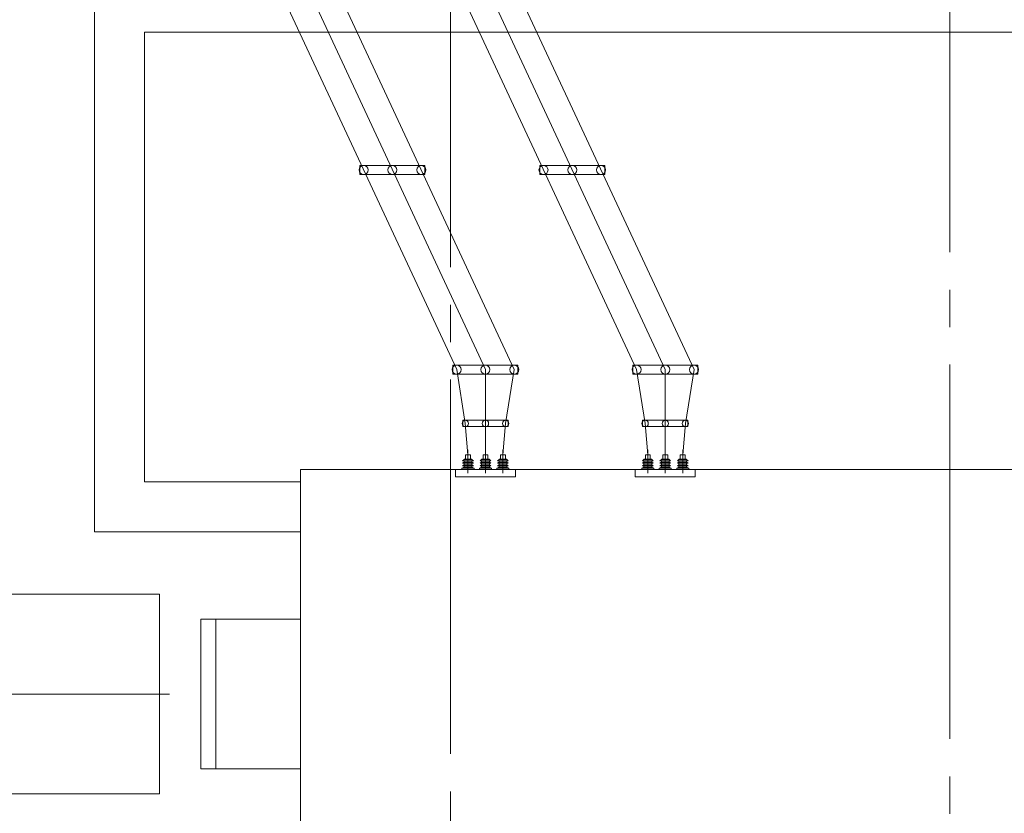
# Model space of a CAD drawing. Header units: millimetres. Extents: x 0 to 420, y 0 to 297.
# Tile 3 of 17: x 80 to 120, y 107 to 139. Entities that reach past the tile are written whole.
import ezdxf

# ---------------------------------------------------------------- set-up
doc = ezdxf.new("R2010")
doc.units = ezdxf.units.MM
doc.linetypes.add('K5LT_AXLED', pattern=[19.5, 15, -1.5, 1.5, -1.5])
doc.linetypes.add('K5LT_THIN', pattern=[0])
doc.layers.add('Ошиновка', color=7, linetype='Continuous', true_color=0xffd700)

# ---------------------------------------------------------------- blocks, each defined once
blk = doc.blocks.new('U35')
at = {"color": 4, "linetype": 'K5LT_THIN', "lineweight": 9, "true_color": 0x00ffff}
for p, q in [((91.6, 121.1), (91.6, 103.1)), ((139.2, 121.1), (91.6, 121.1))]:
    blk.add_line(p, q, dxfattribs=at)
blk = doc.blocks.new('U101')
at = {"color": 4, "linetype": 'K5LT_THIN', "lineweight": 9, "true_color": 0x00ffff}
for p, q in [((87.6, 109.1), (87.6, 115.1)), ((87.6, 115.1), (91.6, 115.1)), ((91.6, 115.1), (91.6, 109.1)), ((91.6, 109.1), (87.6, 109.1))]:
    blk.add_line(p, q, dxfattribs=at)
blk = doc.blocks.new('U313')
at = {"color": 4, "linetype": 'K5LT_THIN', "lineweight": 9, "true_color": 0x00ffff}
for p, q in [((98.3, 121.891), (98.3, 120.945)), ((99, 121.891), (99, 120.945)), ((99.7, 121.891), (99.7, 120.945)), ((98.085, 121.45), (98.144, 121.494)), ((98.085, 121.45), (98.515, 121.45)), ((98.144, 121.516), (98.456, 121.516)), ((98.144, 121.516), (98.456, 121.516)), ((98.144, 121.494), (98.144, 121.516)), ((98.144, 121.494), (98.456, 121.494)), ((98.144, 121.388), (98.144, 121.45)), ((98.203, 121.516), (98.203, 121.688)), ((98.203, 121.688), (98.397, 121.688)), ((98.397, 121.688), (98.397, 121.516)), ((98.456, 121.516), (98.456, 121.494)), ((98.515, 121.45), (98.456, 121.494)), ((98.456, 121.45), (98.456, 121.388)), ((98.785, 121.45), (98.844, 121.494)), ((98.785, 121.45), (99.215, 121.45)), ((98.844, 121.516), (99.156, 121.516)), ((98.844, 121.516), (99.156, 121.516)), ((98.844, 121.494), (98.844, 121.516)), ((98.844, 121.494), (99.156, 121.494)), ((98.844, 121.388), (98.844, 121.45)), ((98.903, 121.516), (98.903, 121.688)), ((98.903, 121.688), (99.097, 121.688)), ((99.097, 121.688), (99.097, 121.516)), ((99.156, 121.516), (99.156, 121.494)), ((99.215, 121.45), (99.156, 121.494)), ((99.156, 121.45), (99.156, 121.388)), ((99.485, 121.45), (99.544, 121.494)), ((99.485, 121.45), (99.915, 121.45)), ((99.544, 121.516), (99.856, 121.516)), ((99.544, 121.516), (99.856, 121.516)), ((99.544, 121.494), (99.544, 121.516)), ((99.544, 121.494), (99.856, 121.494)), ((99.544, 121.388), (99.544, 121.45)), ((99.603, 121.516), (99.603, 121.688)), ((99.603, 121.688), (99.797, 121.688)), ((99.797, 121.688), (99.797, 121.516)), ((99.856, 121.516), (99.856, 121.494)), ((99.915, 121.45), (99.856, 121.494)), ((99.856, 121.45), (99.856, 121.388)), ((97.8, 120.8), (97.8, 121.1)), ((97.8, 121.1), (100.2, 121.1)), ((98.058, 121.1), (98.058, 121.144)), ((98.058, 121.144), (98.542, 121.144)), ((98.542, 121.1), (98.058, 121.1)), ((98.085, 121.344), (98.144, 121.388)), ((98.085, 121.344), (98.515, 121.344)), ((98.085, 121.244), (98.144, 121.288)), ((98.085, 121.244), (98.515, 121.244)), ((98.085, 121.144), (98.144, 121.188)), ((98.085, 121.144), (98.515, 121.144)), ((98.515, 121.144), (98.085, 121.144)), ((98.144, 121.388), (98.456, 121.388)), ((98.144, 121.288), (98.144, 121.344)), ((98.144, 121.288), (98.456, 121.288)), ((98.144, 121.188), (98.144, 121.244)), ((98.144, 121.188), (98.456, 121.188)), ((98.456, 121.144), (98.144, 121.144)), ((98.397, 121.1), (98.203, 121.1)), ((98.515, 121.344), (98.456, 121.388)), ((98.456, 121.344), (98.456, 121.288)), ((98.515, 121.244), (98.456, 121.288)), ((98.456, 121.244), (98.456, 121.188)), ((98.515, 121.144), (98.456, 121.188)), ((98.542, 121.144), (98.542, 121.1)), ((98.758, 121.1), (98.758, 121.144)), ((98.758, 121.144), (99.242, 121.144)), ((99.242, 121.1), (98.758, 121.1)), ((98.785, 121.344), (98.844, 121.388)), ((98.785, 121.344), (99.215, 121.344)), ((98.785, 121.244), (98.844, 121.288)), ((98.785, 121.244), (99.215, 121.244)), ((98.785, 121.144), (98.844, 121.188)), ((98.785, 121.144), (99.215, 121.144)), ((99.215, 121.144), (98.785, 121.144)), ((98.844, 121.388), (99.156, 121.388)), ((98.844, 121.288), (98.844, 121.344)), ((98.844, 121.288), (99.156, 121.288)), ((98.844, 121.188), (98.844, 121.244)), ((98.844, 121.188), (99.156, 121.188)), ((99.156, 121.144), (98.844, 121.144)), ((99.097, 121.1), (98.903, 121.1)), ((99.215, 121.344), (99.156, 121.388)), ((99.156, 121.344), (99.156, 121.288)), ((99.215, 121.244), (99.156, 121.288)), ((99.156, 121.244), (99.156, 121.188)), ((99.215, 121.144), (99.156, 121.188)), ((99.242, 121.144), (99.242, 121.1)), ((99.458, 121.1), (99.458, 121.144)), ((99.458, 121.144), (99.942, 121.144)), ((99.942, 121.1), (99.458, 121.1)), ((99.485, 121.344), (99.544, 121.388)), ((99.485, 121.344), (99.915, 121.344)), ((99.485, 121.244), (99.544, 121.288)), ((99.485, 121.244), (99.915, 121.244)), ((99.485, 121.144), (99.544, 121.188)), ((99.485, 121.144), (99.915, 121.144)), ((99.915, 121.144), (99.485, 121.144)), ((99.544, 121.388), (99.856, 121.388)), ((99.544, 121.288), (99.544, 121.344)), ((99.544, 121.288), (99.856, 121.288)), ((99.544, 121.188), (99.544, 121.244)), ((99.544, 121.188), (99.856, 121.188)), ((99.856, 121.144), (99.544, 121.144)), ((99.797, 121.1), (99.603, 121.1)), ((99.915, 121.344), (99.856, 121.388)), ((99.856, 121.344), (99.856, 121.288)), ((99.915, 121.244), (99.856, 121.288)), ((99.856, 121.244), (99.856, 121.188)), ((99.915, 121.144), (99.856, 121.188)), ((99.942, 121.144), (99.942, 121.1)), ((100.2, 121.1), (100.2, 120.8)), ((100.2, 120.8), (97.8, 120.8))]:
    blk.add_line(p, q, dxfattribs=at)
blk = doc.blocks.new('U314')
at = {"color": 4, "linetype": 'K5LT_THIN', "lineweight": 9, "true_color": 0x00ffff}
for p, q in [((97.7, 125.281), (100.3, 125.281)), ((97.7, 124.918), (97.7, 125.281)), ((100.3, 125.281), (100.3, 124.918)), ((100.3, 124.918), (97.7, 124.918))]:
    blk.add_line(p, q, dxfattribs=at)
for centre, start, end in [((97.849, 125.1), 0, 180), ((97.849, 125.1), 180, 0), ((99, 125.1), 0, 180), ((99, 125.1), 180, 0), ((100.152, 125.1), 0, 180), ((100.152, 125.1), 180, 0)]:
    blk.add_arc(centre, 0.181, start, end, dxfattribs=at)
blk = doc.blocks.new('U315')
at = {"color": 4, "linetype": 'K5LT_THIN', "lineweight": 9, "true_color": 0x00ffff}
for p, q in [((98.09, 123.067), (99.91, 123.067)), ((98.09, 122.813), (98.09, 123.067)), ((99.91, 123.067), (99.91, 122.813)), ((99.91, 122.813), (98.09, 122.813))]:
    blk.add_line(p, q, dxfattribs=at)
for centre, start, end in [((98.194, 122.94), 0, 180), ((99, 122.94), 0, 180), ((99.806, 122.94), 0, 180), ((98.194, 122.94), 180, 0), ((99, 122.94), 180, 0), ((99.806, 122.94), 180, 0)]:
    blk.add_arc(centre, 0.127, start, end, dxfattribs=at)
blk = doc.blocks.new('U316')
at = {"color": 4, "linetype": 'K5LT_THIN', "lineweight": 9, "true_color": 0x00ffff}
for p, q in [((93.976, 133.281), (96.576, 133.281)), ((93.976, 132.918), (93.976, 133.281)), ((96.576, 133.281), (96.576, 132.918)), ((96.576, 132.918), (93.976, 132.918))]:
    blk.add_line(p, q, dxfattribs=at)
for centre, start, end in [((94.124, 133.1), 0, 180), ((95.276, 133.1), 0, 180), ((96.427, 133.1), 0, 180), ((94.124, 133.1), 180, 0), ((95.276, 133.1), 180, 0), ((96.427, 133.1), 180, 0)]:
    blk.add_arc(centre, 0.181, start, end, dxfattribs=at)
blk = doc.blocks.new('U317')
at = {"color": 4, "linetype": 'K5LT_THIN', "lineweight": 9, "true_color": 0x00ffff}
for p, q in [((101.176, 133.281), (103.776, 133.281)), ((101.176, 132.918), (101.176, 133.281)), ((103.776, 133.281), (103.776, 132.918)), ((103.776, 132.918), (101.176, 132.918))]:
    blk.add_line(p, q, dxfattribs=at)
for centre, start, end in [((101.324, 133.1), 0, 180), ((102.476, 133.1), 0, 180), ((103.627, 133.1), 0, 180), ((101.324, 133.1), 180, 0), ((102.476, 133.1), 180, 0), ((103.627, 133.1), 180, 0)]:
    blk.add_arc(centre, 0.181, start, end, dxfattribs=at)
blk = doc.blocks.new('U318')
at = {"color": 4, "linetype": 'K5LT_THIN', "lineweight": 9, "true_color": 0x00ffff}
for p, q in [((105.5, 121.891), (105.5, 120.945)), ((106.2, 121.891), (106.2, 120.945)), ((106.9, 121.891), (106.9, 120.945)), ((105.285, 121.45), (105.344, 121.494)), ((105.285, 121.45), (105.715, 121.45)), ((105.344, 121.516), (105.656, 121.516)), ((105.344, 121.516), (105.656, 121.516)), ((105.344, 121.494), (105.344, 121.516)), ((105.344, 121.494), (105.656, 121.494)), ((105.344, 121.388), (105.344, 121.45)), ((105.403, 121.516), (105.403, 121.688)), ((105.403, 121.688), (105.597, 121.688)), ((105.597, 121.688), (105.597, 121.516)), ((105.656, 121.516), (105.656, 121.494)), ((105.715, 121.45), (105.656, 121.494)), ((105.656, 121.45), (105.656, 121.388)), ((105.985, 121.45), (106.044, 121.494)), ((105.985, 121.45), (106.415, 121.45)), ((106.044, 121.516), (106.356, 121.516)), ((106.044, 121.516), (106.356, 121.516)), ((106.044, 121.494), (106.044, 121.516)), ((106.044, 121.494), (106.356, 121.494)), ((106.044, 121.388), (106.044, 121.45)), ((106.103, 121.516), (106.103, 121.688)), ((106.103, 121.688), (106.297, 121.688)), ((106.297, 121.688), (106.297, 121.516)), ((106.356, 121.516), (106.356, 121.494)), ((106.415, 121.45), (106.356, 121.494)), ((106.356, 121.45), (106.356, 121.388)), ((106.685, 121.45), (106.744, 121.494)), ((106.685, 121.45), (107.115, 121.45)), ((106.744, 121.516), (107.056, 121.516)), ((106.744, 121.516), (107.056, 121.516)), ((106.744, 121.494), (106.744, 121.516)), ((106.744, 121.494), (107.056, 121.494)), ((106.744, 121.388), (106.744, 121.45)), ((106.803, 121.516), (106.803, 121.688)), ((106.803, 121.688), (106.997, 121.688)), ((106.997, 121.688), (106.997, 121.516)), ((107.056, 121.516), (107.056, 121.494)), ((107.115, 121.45), (107.056, 121.494)), ((107.056, 121.45), (107.056, 121.388)), ((105, 120.8), (105, 121.1)), ((105, 121.1), (107.4, 121.1)), ((105.258, 121.1), (105.258, 121.144)), ((105.258, 121.144), (105.742, 121.144)), ((105.742, 121.1), (105.258, 121.1)), ((105.285, 121.344), (105.344, 121.388)), ((105.285, 121.344), (105.715, 121.344)), ((105.285, 121.244), (105.344, 121.288)), ((105.285, 121.244), (105.715, 121.244)), ((105.285, 121.144), (105.344, 121.188)), ((105.285, 121.144), (105.715, 121.144)), ((105.715, 121.144), (105.285, 121.144)), ((105.344, 121.388), (105.656, 121.388)), ((105.344, 121.288), (105.344, 121.344)), ((105.344, 121.288), (105.656, 121.288)), ((105.344, 121.188), (105.344, 121.244)), ((105.344, 121.188), (105.656, 121.188)), ((105.656, 121.144), (105.344, 121.144)), ((105.597, 121.1), (105.403, 121.1)), ((105.715, 121.344), (105.656, 121.388)), ((105.656, 121.344), (105.656, 121.288)), ((105.715, 121.244), (105.656, 121.288)), ((105.656, 121.244), (105.656, 121.188)), ((105.715, 121.144), (105.656, 121.188)), ((105.742, 121.144), (105.742, 121.1)), ((105.958, 121.1), (105.958, 121.144)), ((105.958, 121.144), (106.442, 121.144)), ((106.442, 121.1), (105.958, 121.1)), ((105.985, 121.344), (106.044, 121.388)), ((105.985, 121.344), (106.415, 121.344)), ((105.985, 121.244), (106.044, 121.288)), ((105.985, 121.244), (106.415, 121.244)), ((105.985, 121.144), (106.044, 121.188)), ((105.985, 121.144), (106.415, 121.144)), ((106.415, 121.144), (105.985, 121.144)), ((106.044, 121.388), (106.356, 121.388)), ((106.044, 121.288), (106.044, 121.344)), ((106.044, 121.288), (106.356, 121.288)), ((106.044, 121.188), (106.044, 121.244)), ((106.044, 121.188), (106.356, 121.188)), ((106.356, 121.144), (106.044, 121.144)), ((106.297, 121.1), (106.103, 121.1)), ((106.415, 121.344), (106.356, 121.388)), ((106.356, 121.344), (106.356, 121.288)), ((106.415, 121.244), (106.356, 121.288)), ((106.356, 121.244), (106.356, 121.188)), ((106.415, 121.144), (106.356, 121.188)), ((106.442, 121.144), (106.442, 121.1)), ((106.658, 121.1), (106.658, 121.144)), ((106.658, 121.144), (107.142, 121.144)), ((107.142, 121.1), (106.658, 121.1)), ((106.685, 121.344), (106.744, 121.388)), ((106.685, 121.344), (107.115, 121.344)), ((106.685, 121.244), (106.744, 121.288)), ((106.685, 121.244), (107.115, 121.244)), ((106.685, 121.144), (106.744, 121.188)), ((106.685, 121.144), (107.115, 121.144)), ((107.115, 121.144), (106.685, 121.144)), ((106.744, 121.388), (107.056, 121.388)), ((106.744, 121.288), (106.744, 121.344)), ((106.744, 121.288), (107.056, 121.288)), ((106.744, 121.188), (106.744, 121.244)), ((106.744, 121.188), (107.056, 121.188)), ((107.056, 121.144), (106.744, 121.144)), ((106.997, 121.1), (106.803, 121.1)), ((107.115, 121.344), (107.056, 121.388)), ((107.056, 121.344), (107.056, 121.288)), ((107.115, 121.244), (107.056, 121.288)), ((107.056, 121.244), (107.056, 121.188)), ((107.115, 121.144), (107.056, 121.188)), ((107.142, 121.144), (107.142, 121.1)), ((107.4, 121.1), (107.4, 120.8)), ((107.4, 120.8), (105, 120.8))]:
    blk.add_line(p, q, dxfattribs=at)
blk = doc.blocks.new('U319')
at = {"color": 4, "linetype": 'K5LT_THIN', "lineweight": 9, "true_color": 0x00ffff}
for p, q in [((104.9, 125.281), (107.5, 125.281)), ((104.9, 124.918), (104.9, 125.281)), ((107.5, 125.281), (107.5, 124.918)), ((107.5, 124.918), (104.9, 124.918))]:
    blk.add_line(p, q, dxfattribs=at)
for centre, start, end in [((105.049, 125.1), 0, 180), ((105.049, 125.1), 180, 0), ((106.2, 125.1), 0, 180), ((106.2, 125.1), 180, 0), ((107.352, 125.1), 0, 180), ((107.352, 125.1), 180, 0)]:
    blk.add_arc(centre, 0.181, start, end, dxfattribs=at)
blk = doc.blocks.new('U320')
at = {"color": 4, "linetype": 'K5LT_THIN', "lineweight": 9, "true_color": 0x00ffff}
for p, q in [((105.29, 123.067), (107.11, 123.067)), ((105.29, 122.813), (105.29, 123.067)), ((107.11, 123.067), (107.11, 122.813)), ((107.11, 122.813), (105.29, 122.813))]:
    blk.add_line(p, q, dxfattribs=at)
for centre, start, end in [((105.394, 122.94), 0, 180), ((106.2, 122.94), 0, 180), ((107.006, 122.94), 0, 180), ((105.394, 122.94), 180, 0), ((106.2, 122.94), 180, 0), ((107.006, 122.94), 180, 0)]:
    blk.add_arc(centre, 0.127, start, end, dxfattribs=at)

msp = doc.modelspace()

# ---------------------------------------------------------------- linework, layer by layer
at = {"color": 2, "linetype": 'K5LT_AXLED', "lineweight": 9, "true_color": 0xffff00}
for p, q in [((117.6, 261.8), (117.6, 88.34)), ((97.6, 261.2), (97.6, 88.34)), ((86.349183, 112.099858), (51.210367, 112.099858))]:
    msp.add_line(p, q, dxfattribs=at)
at = {"color": 4, "linetype": 'K5LT_THIN', "lineweight": 9, "true_color": 0x00ffff}
for p, q in [((83.35, 118.599858), (83.35, 162.099858)), ((85.35, 138.619867), (141, 138.619867)), ((85.35, 138.619867), (85.35, 120.599858)), ((91.6, 120.599858), (85.349183, 120.599858)), ((91.6, 118.599858), (83.349183, 118.599858)), ((85.949183, 116.099858), (52, 116.099858)), ((85.949183, 116.099858), (85.949183, 108.099858)), ((88.2, 115.099858), (88.2, 109.099858)), ((85.949183, 108.099858), (51.125792, 108.099858))]:
    msp.add_line(p, q, dxfattribs=at)
at = {"layer": 'Ошиновка', "color": 4, "linetype": 'K5LT_THIN', "lineweight": 9, "true_color": 0x00ffff}
for p, q in [((90.4, 141.099858), (97.848513, 125.099838)), ((99, 125.099858), (91.551487, 141.099878)), ((92.703063, 141.099898), (100.151576, 125.099878)), ((97.6, 141.099858), (105.048513, 125.099838)), ((98.751487, 141.099878), (106.2, 125.099858)), ((99.903063, 141.099898), (107.351576, 125.099878)), ((97.848513, 125.099838), (98.193959, 122.939844)), ((99, 125.099858), (99, 122.939858)), ((100.151576, 125.099878), (99.806103, 122.939872)), ((105.048513, 125.099838), (105.393959, 122.939844)), ((106.2, 125.099858), (106.2, 122.939858)), ((107.351576, 125.099878), (107.006103, 122.939872)), ((98.193959, 122.939844), (98.3, 121.687858)), ((99, 122.939858), (99, 121.687858)), ((99.806103, 122.939872), (99.7, 121.687858)), ((105.393959, 122.939844), (105.5, 121.687858)), ((106.2, 122.939858), (106.2, 121.687858)), ((107.006103, 122.939872), (106.9, 121.687858))]:
    msp.add_line(p, q, dxfattribs=at)

# ---------------------------------------------------------------- block references
for name in ['U316', 'U317', 'U314', 'U319', 'U315', 'U320', 'U313', 'U318', 'U35', 'U101']:
    msp.add_blockref(name, (0, 0))

doc.saveas('drawing.dxf')
